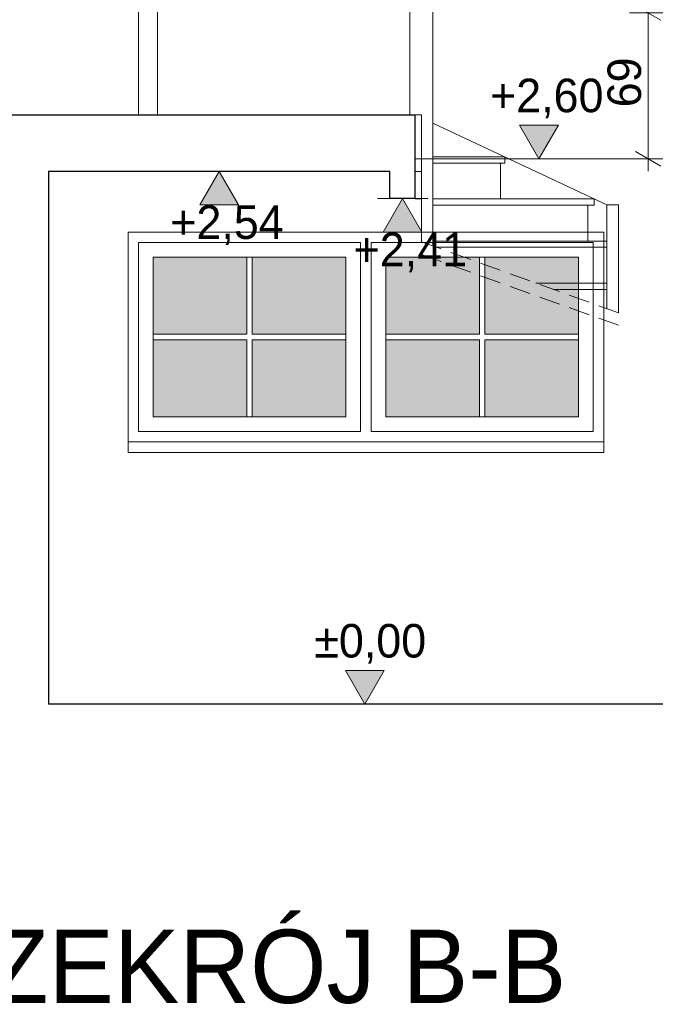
# Model space of a CAD drawing. Extents: x -723047 to -356759, y -30024 to 53940.
# Tile 20 of 121: x -689660 to -686627, y -13761 to -9067. Entities that reach past the tile are written whole.
import ezdxf

# ---------------------------------------------------------------- set-up
doc = ezdxf.new("R2010")
doc.units = 0
doc.header["$MEASUREMENT"] = 0
doc.linetypes.add('Krawędzie ukryte', pattern=[150, 100, -50])
for name, color, linetype, lineweight in [('Arch opisy_Nr_Pióra__21', 7, 'Continuous', 9), ('INWENT BALUSTRADY_Nr_Pióra__21', 7, 'Continuous', 9), ('INWENT KONST. DREWNIANA_Nr_Pióra__1', 7, 'Continuous', 25), ('INWENT WYMIARY_Nr_Pióra__21', 7, 'Continuous', 9), ('INWENT. OKNA_Nr_Pióra__21', 7, 'Continuous', 9), ('INWENT. OKNA_Nr_Pióra__5', 7, 'Continuous', 13), ('INWENT.ŚCIANY_Nr_Pióra__1', 7, 'Continuous', 25), ('INWENT.ŚCIANY_Nr_Pióra__21', 7, 'Continuous', 9), ('Istniejące schody_Nr_Pióra__21', 7, 'Continuous', 9), ('Istniejące stropy_Nr_Pióra__1', 7, 'Continuous', 25)]:
    doc.layers.add(name, color=color, linetype=linetype, lineweight=lineweight)
doc.layers.add('arch wypelnienia_Nr_Pióra__2', color=7, linetype='Continuous', lineweight=13, true_color=0x7f7f7f)
doc.layers.add('Istniejące schody_Nr_Pióra__102', color=7, linetype='Continuous', lineweight=9, true_color=0xb4b4b4)
doc.layers.add('INWENT WYMIARY', color=7, linetype='Continuous')
doc.styles.add('GENERATED_STYLE_2', font='txt')
doc.styles.add('GENERATED_STYLE_9', font='txt')
doc.dimstyles.new('GENERATED_STYLE__2', dxfattribs={"dimtxt": 160.000002, "dimasz": 91.2, "dimexe": 0.18, "dimexo": 0, "dimgap": 0.09, "dimtad": 1, "dimdec": 0, "dimlfac": 0.1, "dimzin": 0, "dimdsep": 46, "dimtxsty": 'GENERATED_STYLE_2', "dimblk": 'ARROWHEAD_2', "dimblk1": 'ARROWHEAD_2', "dimblk2": 'ARROWHEAD_2', "dimcen": 0.09, "dimclrd": 7, "dimclre": 7, "dimclrt": 7, "dimazin": 0, "dimtfac": 1, "dimtdec": 4, "dimtmove": 0, "dimatfit": 3, "dimfxl": 0, "dimtolj": 1, "dimtzin": 0, "dimarcsym": 0})

# ---------------------------------------------------------------- blocks, each defined once
blk = doc.blocks.new('Wymiary_174', base_point=(-688013.4, -12329.6))
at = {"layer": 'INWENT WYMIARY_Nr_Pióra__21', "linetype": 'Continuous'}
blk.add_hatch(color=256, dxfattribs=at).paths.add_polyline_path([(-688013.4, -12329.6), (-688106.2, -12169.6), (-687920.6, -12169.6)], flags=0)
for p, q in [((-688013.4, -12329.6), (-688106.2, -12169.6)), ((-688106.2, -12169.6), (-687920.6, -12169.6)), ((-687920.6, -12169.6), (-688013.4, -12329.6)), ((-688013.4, -12329.6), (-688133.4, -12329.6)), ((-688013.4, -12329.6), (-687893.4, -12329.6))]:
    blk.add_line(p, q, dxfattribs=at)
at = {"layer": 'INWENT WYMIARY_Nr_Pióra__21', "insert": (-688254.4, -12137.6), "char_height": 160, "attachment_point": 7, "style": 'GENERATED_STYLE_2'}
blk.add_mtext('{±0,00}', dxfattribs=at)
blk = doc.blocks.new('Wymiary_176', base_point=(-687833.4, -9919.6))
at = {"layer": 'INWENT WYMIARY_Nr_Pióra__21', "linetype": 'Continuous'}
blk.add_hatch(color=256, dxfattribs=at).paths.add_polyline_path([(-687833.4, -9919.6), (-687926.2, -10079.6), (-687740.6, -10079.6)], flags=0)
for p, q in [((-687833.4, -9919.6), (-687953.4, -9919.6)), ((-687833.4, -9919.6), (-687926.2, -10079.6)), ((-687833.4, -9919.6), (-687713.4, -9919.6)), ((-687740.6, -10079.6), (-687833.4, -9919.6)), ((-687926.2, -10079.6), (-687740.6, -10079.6))]:
    blk.add_line(p, q, dxfattribs=at)
at = {"layer": 'INWENT WYMIARY_Nr_Pióra__21', "insert": (-688066.8, -10271.6), "char_height": 160, "attachment_point": 7, "style": 'GENERATED_STYLE_2'}
blk.add_mtext('{+2,41}', dxfattribs=at)
blk = doc.blocks.new('Wymiary_180', base_point=(-688708.4, -9789.6))
at = {"layer": 'INWENT WYMIARY_Nr_Pióra__21', "linetype": 'Continuous'}
blk.add_hatch(color=256, dxfattribs=at).paths.add_polyline_path([(-688708.4, -9789.6), (-688801.2, -9949.6), (-688615.6, -9949.6)], flags=0)
for p, q in [((-688708.4, -9789.6), (-688828.4, -9789.6)), ((-688708.4, -9789.6), (-688801.2, -9949.6)), ((-688708.4, -9789.6), (-688588.4, -9789.6)), ((-688615.6, -9949.6), (-688708.4, -9789.6)), ((-688801.2, -9949.6), (-688615.6, -9949.6))]:
    blk.add_line(p, q, dxfattribs=at)
at = {"layer": 'INWENT WYMIARY_Nr_Pióra__21', "insert": (-688941.8, -10141.6), "char_height": 160, "attachment_point": 7, "style": 'GENERATED_STYLE_2'}
blk.add_mtext('{+2,54}', dxfattribs=at)
blk = doc.blocks.new('Wymiary_183', base_point=(-687182.5, -9729.6))
at = {"layer": 'INWENT WYMIARY_Nr_Pióra__21', "linetype": 'Continuous'}
blk.add_hatch(color=256, dxfattribs=at).paths.add_polyline_path([(-687182.5, -9729.6), (-687275.3, -9569.6), (-687089.7, -9569.6)], flags=0)
for p, q in [((-687182.5, -9729.6), (-687275.3, -9569.6)), ((-687275.3, -9569.6), (-687089.7, -9569.6)), ((-687089.7, -9569.6), (-687182.5, -9729.6)), ((-687182.5, -9729.6), (-687302.5, -9729.6)), ((-687182.5, -9729.6), (-687062.5, -9729.6))]:
    blk.add_line(p, q, dxfattribs=at)
at = {"layer": 'INWENT WYMIARY_Nr_Pióra__21', "insert": (-687416, -9537.6), "char_height": 160, "attachment_point": 7, "style": 'GENERATED_STYLE_2'}
blk.add_mtext('{+2,60}', dxfattribs=at)
blk = doc.blocks.new('*D1116')
at = {"layer": 'INWENT WYMIARY_Nr_Pióra__21', "linetype": 'Continuous'}
for p, q in [((-686601, -9069.3), (-686721, -9000)), ((-686661, -9034.6), (-686661, -8976)), ((-686571, -9034.6), (-686751, -9034.6)), ((-686661, -9729.6), (-686661, -9034.6)), ((-686721, -9695), (-686601, -9764.3)), ((-686571, -9729.6), (-686751, -9729.6)), ((-686661, -9788.3), (-686661, -9729.6))]:
    blk.add_line(p, q, dxfattribs=at)
at = {"layer": 'INWENT WYMIARY_Nr_Pióra__21', "insert": (-686693, -9484.5), "char_height": 160, "attachment_point": 7, "rotation": 90, "style": 'GENERATED_STYLE_2'}
blk.add_mtext('{69}', dxfattribs=at)
blk = doc.blocks.new('ARROWHEAD_2')
at = {"color": 0, "linetype": 'Continuous', "lineweight": 0}
for p, q in [((-0.378, -0.655), (0.378, 0.655)), ((0, 0), (-1, 0))]:
    blk.add_line(p, q, dxfattribs=at)

msp = doc.modelspace()

# ---------------------------------------------------------------- hatches: boundary and pattern name
at = {"layer": 'arch wypelnienia_Nr_Pióra__2', "linetype": 'Continuous', "lineweight": 0, "true_color": 0x1f1f1f}
for points in [[(-688576.4, -10566.6), (-688576.4, -10199.6), (-689023.4, -10199.6), (-689023.4, -10566.6)], [(-688550.4, -10566.6), (-688103.4, -10566.6), (-688103.4, -10199.6), (-688550.4, -10199.6)], [(-687466.4, -10566.6), (-687913.4, -10566.6), (-687913.4, -10199.6), (-687466.4, -10199.6)], [(-687440.4, -10566.6), (-686993.4, -10566.6), (-686993.4, -10199.6), (-687440.4, -10199.6)], [(-688576.4, -10959.6), (-688576.4, -10592.6), (-689023.4, -10592.6), (-689023.4, -10959.6)], [(-688103.4, -10592.6), (-688550.4, -10592.6), (-688550.4, -10959.6), (-688103.4, -10959.6)], [(-687913.4, -10959.6), (-687466.4, -10959.6), (-687466.4, -10592.6), (-687913.4, -10592.6)], [(-686993.4, -10592.6), (-687440.4, -10592.6), (-687440.4, -10959.6), (-686993.4, -10959.6)]]:
    msp.add_hatch(color=250, dxfattribs=at).paths.add_polyline_path(points, flags=0)

# ---------------------------------------------------------------- linework, layer by layer
at = {"layer": 'INWENT BALUSTRADY_Nr_Pióra__21', "linetype": 'Continuous'}
msp.add_line((-686503.4, -9729.6), (-687773.4, -9729.6), dxfattribs=at)
at = {"layer": 'INWENT KONST. DREWNIANA_Nr_Pióra__1', "linetype": 'Continuous'}
for p, q in [((-687773.4, -9919.6), (-687773.4, -9519.6)), ((-687893.4, -9789.6), (-689523.4, -9789.6)), ((-687893.4, -9919.6), (-687893.4, -9789.6)), ((-687773.4, -9919.6), (-687893.4, -9919.6)), ((-686503.4, -12329.6), (-689523.4, -12329.6))]:
    msp.add_line(p, q, dxfattribs=at)
at = {"layer": 'INWENT. OKNA_Nr_Pióra__21', "linetype": 'Continuous'}
for p, q in [((-689093.4, -10129.6), (-689093.4, -11029.6)), ((-688033.4, -10129.6), (-689093.4, -10129.6)), ((-688033.4, -10129.6), (-688033.4, -11029.6)), ((-686923.4, -10129.6), (-687983.4, -10129.6)), ((-687983.4, -10129.6), (-687983.4, -11029.6)), ((-686923.4, -10129.6), (-686923.4, -11029.6)), ((-689023.4, -10199.6), (-689023.4, -10959.6)), ((-688103.4, -10199.6), (-689023.4, -10199.6)), ((-688103.4, -10199.6), (-688103.4, -10959.6)), ((-687913.4, -10199.6), (-687913.4, -10959.6)), ((-686993.4, -10199.6), (-687913.4, -10199.6)), ((-686993.4, -10199.6), (-686993.4, -10959.6)), ((-688103.4, -10959.6), (-689023.4, -10959.6)), ((-686993.4, -10959.6), (-687913.4, -10959.6)), ((-688033.4, -11029.6), (-689093.4, -11029.6)), ((-686923.4, -11029.6), (-687983.4, -11029.6))]:
    msp.add_line(p, q, dxfattribs=at)
at = {"layer": 'INWENT. OKNA_Nr_Pióra__5', "linetype": 'Continuous'}
for p, q in [((-688576.4, -10199.6), (-688576.4, -10566.6)), ((-688550.4, -10199.6), (-688550.4, -10566.6)), ((-687466.4, -10199.6), (-687466.4, -10566.6)), ((-687440.4, -10199.6), (-687440.4, -10566.6)), ((-689023.4, -10566.6), (-688576.4, -10566.6)), ((-689023.4, -10592.6), (-688576.4, -10592.6)), ((-688576.4, -10592.6), (-688576.4, -10959.6)), ((-688550.4, -10566.6), (-688103.4, -10566.6)), ((-688550.4, -10592.6), (-688103.4, -10592.6)), ((-688550.4, -10592.6), (-688550.4, -10959.6)), ((-687913.4, -10566.6), (-687466.4, -10566.6)), ((-687913.4, -10592.6), (-687466.4, -10592.6)), ((-687466.4, -10592.6), (-687466.4, -10959.6)), ((-687440.4, -10566.6), (-686993.4, -10566.6)), ((-687440.4, -10592.6), (-686993.4, -10592.6)), ((-687440.4, -10592.6), (-687440.4, -10959.6))]:
    msp.add_line(p, q, dxfattribs=at)
at = {"layer": 'INWENT.ŚCIANY_Nr_Pióra__1', "linetype": 'Continuous'}
msp.add_line((-689523.4, -9789.6), (-689523.4, -12329.6), dxfattribs=at)
at = {"layer": 'INWENT.ŚCIANY_Nr_Pióra__21', "linetype": 'Continuous'}
for p, q in [((-689093.5, -9519.6), (-689093.5, -6819.6)), ((-689003.4, -9519.6), (-689003.4, -6819.6)), ((-687773.4, -9519.6), (-687743.4, -9519.6)), ((-687743.4, -9519.6), (-687743.4, -9789.6)), ((-687743.4, -9789.6), (-687773.4, -9789.6)), ((-686873.4, -10079.6), (-689143.4, -10079.6)), ((-689143.4, -10079.6), (-689143.4, -11129.6)), ((-686873.4, -10079.6), (-686873.4, -11129.6)), ((-686873.4, -11079.6), (-689143.4, -11079.6)), ((-686873.4, -11129.6), (-689143.4, -11129.6))]:
    msp.add_line(p, q, dxfattribs=at)
at = {"layer": 'Istniejące schody_Nr_Pióra__102', "linetype": 'Continuous'}
for p, q in [((-687798.4, -8619.6), (-687798.4, -9519.6)), ((-687688.4, -8619.6), (-687688.4, -9921)), ((-686858.4, -9949.2), (-687688.4, -9559.5)), ((-687345.9, -9720.3), (-687688.4, -9720.3)), ((-687345.9, -9750.3), (-687688.4, -9750.3)), ((-687365.9, -9750.3), (-687365.9, -9921)), ((-687345.9, -9720.3), (-687345.9, -9750.3)), ((-687743.4, -9789.6), (-687743.4, -10125.9)), ((-687688.4, -9789.6), (-687688.4, -10145.7)), ((-687743.4, -9921), (-687773.4, -9921)), ((-686918.4, -9921), (-687688.4, -9921)), ((-686918.4, -9951), (-687688.4, -9951)), ((-686948.4, -9951), (-686948.4, -10121.8)), ((-686918.4, -9921), (-686918.4, -9951)), ((-686858.4, -9949.2), (-686858.4, -10444)), ((-686858.4, -9949.2), (-686803.4, -9949.2)), ((-686803.4, -9949.2), (-686803.4, -10463.8)), ((-686858.4, -10121.8), (-687688.4, -10121.8)), ((-686858.4, -10151.8), (-687671.6, -10151.8)), ((-686858.4, -10322.5), (-687196.5, -10322.5)), ((-686858.4, -10352.5), (-687113.1, -10352.5))]:
    msp.add_line(p, q, dxfattribs=at)
at = {"layer": 'Istniejące schody_Nr_Pióra__102', "linetype": 'Krawędzie ukryte'}
for p, q in [((-687743.4, -10125.9), (-686803.4, -10463.8)), ((-687743.4, -10185.9), (-686803.4, -10523.8))]:
    msp.add_line(p, q, dxfattribs=at)
at = {"layer": 'Istniejące schody_Nr_Pióra__21', "linetype": 'Continuous'}
msp.add_line((-686858.4, -12329.6), (-687688.4, -12329.6), dxfattribs=at)
at = {"layer": 'Istniejące stropy_Nr_Pióra__1', "linetype": 'Continuous'}
msp.add_line((-695543.4, -9519.6), (-687773.4, -9519.6), dxfattribs=at)

# ---------------------------------------------------------------- block references
at = {"layer": 'INWENT WYMIARY', "linetype": 'Continuous'}
for name, p in [('Wymiary_183', (-687182.5, -9729.6)), ('Wymiary_180', (-688708.4, -9789.6)), ('Wymiary_176', (-687833.4, -9919.6)), ('Wymiary_174', (-688013.4, -12329.6))]:
    msp.add_blockref(name, p, dxfattribs=at)

# ---------------------------------------------------------------- texts
at = {"layer": 'Arch opisy_Nr_Pióra__21', "linetype": 'Continuous', "insert": (-687052.2, -13404.9), "char_height": 350, "attachment_point": 3, "style": 'GENERATED_STYLE_9'}
msp.add_mtext('{PRZEKRÓJ B-B}', dxfattribs=at)

# ---------------------------------------------------------------- dimensions: what is measured, and where the dimension line sits
at = {"layer": 'INWENT WYMIARY', "linetype": 'Continuous'}
dim = msp.add_linear_dim(base=(-686661.0263, -9729.6149), p1=(-686503.4135, -9729.6149), p2=(-686503.4135, -9034.6314), angle=90, dimstyle='GENERATED_STYLE__2', dxfattribs=at)
dim.commit()
dim.dimension.update_dxf_attribs({"geometry": '*D1116', "text_midpoint": (-686773.0263, -9363.1063)})

doc.saveas('drawing.dxf')
